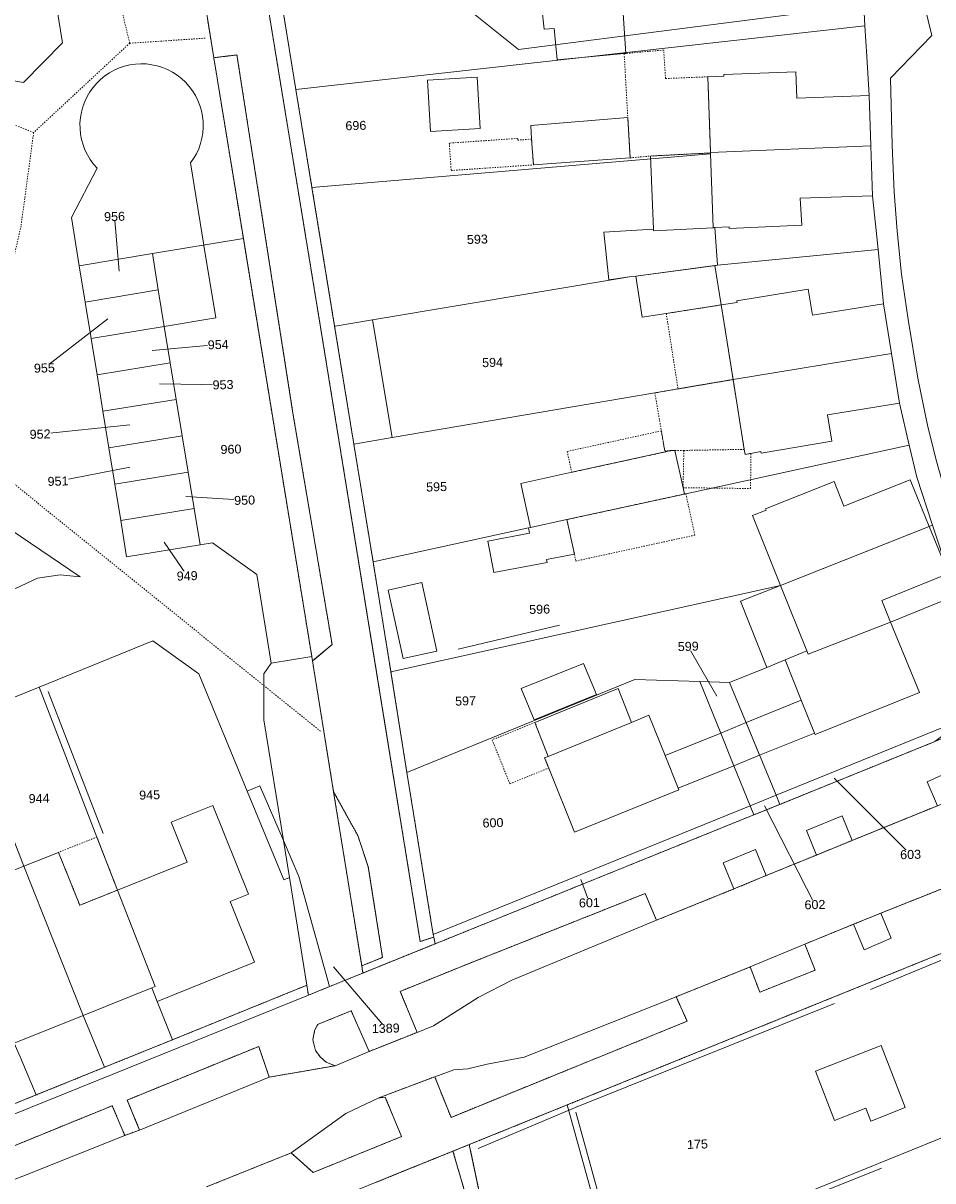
# Model space of a CAD drawing. Header units: millimetres. Extents: x -191 to 81095, y -508122 to 28741.
# Tile 225 of 251: x 5998 to 6069, y 9599 to 9689. Entities that reach past the tile are written whole.
import ezdxf

# ---------------------------------------------------------------- set-up
doc = ezdxf.new("R2010")
doc.units = ezdxf.units.MM
for name, pattern in [('VE22-087 DB - VST Hervest-Dorsten ALK VA2736$0$1', [0]), ('VE22-087 DB - VST Hervest-Dorsten ALK VA2736$0$2', [0.16, 0.06, -0.1]), ('VE22-087 DB - VST Hervest-Dorsten ALK VA2736$0$3', [0.26, 0.11, -0.15])]:
    doc.linetypes.add(name, pattern=pattern)
for name, color, linetype, lineweight in [('VE22-087 DB - VST Hervest-Dorsten ALK VA2736$0$AX_Bauteil', 7, 'VE22-087 DB - VST Hervest-Dorsten ALK VA2736$0$1', 18), ('VE22-087 DB - VST Hervest-Dorsten ALK VA2736$0$AX_Flurstueck', 9, 'VE22-087 DB - VST Hervest-Dorsten ALK VA2736$0$1', 18), ('VE22-087 DB - VST Hervest-Dorsten ALK VA2736$0$AX_Gebaeude', 7, 'VE22-087 DB - VST Hervest-Dorsten ALK VA2736$0$1', 18), ('VE22-087 DB - VST Hervest-Dorsten ALK VA2736$0$AX_SonstigesBauwerkOderSonstigeEinrichtung', 7, 'VE22-087 DB - VST Hervest-Dorsten ALK VA2736$0$1', 18), ('VE22-087 DB - VST Hervest-Dorsten ALK VA2736$0$AX_SportFreizeitUndErholungsflaeche', 7, 'VE22-087 DB - VST Hervest-Dorsten ALK VA2736$0$1', 18), ('VE22-087 DB - VST Hervest-Dorsten ALK VA2736$0$AX_Strassenverkehr', 7, 'VE22-087 DB - VST Hervest-Dorsten ALK VA2736$0$1', 18), ('VE22-087 DB - VST Hervest-Dorsten ALK VA2736$0$AX_Strassenverkehrsanlage', 7, 'VE22-087 DB - VST Hervest-Dorsten ALK VA2736$0$1', 18), ('VE22-087 DB - VST Hervest-Dorsten ALK VA2736$0$AX_Vegetationsmerkmal', 7, 'VE22-087 DB - VST Hervest-Dorsten ALK VA2736$0$1', 18), ('VE22-087 DB - VST Hervest-Dorsten ALK VA2736$0$AX_Weg', 7, 'VE22-087 DB - VST Hervest-Dorsten ALK VA2736$0$1', 18), ('VE22-087 DB - VST Hervest-Dorsten ALK VA2736$0$AX_WegPfadSteig', 7, 'VE22-087 DB - VST Hervest-Dorsten ALK VA2736$0$1', 18), ('VE22-087 DB - VST Hervest-Dorsten ALK VA2736$0$AX_Wohnbauflaeche', 7, 'VE22-087 DB - VST Hervest-Dorsten ALK VA2736$0$1', 18)]:
    doc.layers.add(name, color=color, linetype=linetype, lineweight=lineweight)
doc.layers.add('XREF ALK Kataster', color=251, linetype='Continuous')
doc.styles.add('VE22-087 DB - VST Hervest-Dorsten ALK VA2736$0$0', font='arial.ttf')

# ---------------------------------------------------------------- blocks, each defined once
blk = doc.blocks.new('VE22-087 DB - VST Hervest-Dorsten ALK VA2736')
at = {"layer": 'VE22-087 DB - VST Hervest-Dorsten ALK VA2736$0$AX_Bauteil', "color": 7, "linetype": 'VE22-087 DB - VST Hervest-Dorsten ALK VA2736$0$1', "lineweight": 13, "ltscale": 0.5}
for points in [[(6047.085, 9678.643, 0), (6047.317, 9672.93, 0), (6047.322, 9672.81, 0), (6051.979, 9673.059, 0), (6051.977, 9673.079, 0), (6051.773, 9678.806, 0), (6051.774, 9678.886, 0)], [(6058.849, 9636.208, 0), (6054.546, 9634.465, 0), (6055.602, 9631.918, 0), (6059.886, 9633.652, 0)], [(6055.602, 9631.918, 0), (6054.546, 9634.465, 0), (6052.565, 9633.651, 0), (6053.602, 9631.106, 0)], [(6052.565, 9633.651, 0), (6048.232, 9631.899, 0), (6049.246, 9629.348, 0), (6053.602, 9631.106, 0)]]:
    blk.add_polyline3d(points, close=True, dxfattribs=at)
at = {"layer": 'VE22-087 DB - VST Hervest-Dorsten ALK VA2736$0$AX_Flurstueck', "linetype": 'VE22-087 DB - VST Hervest-Dorsten ALK VA2736$0$1', "lineweight": 13, "ltscale": 0.5}
for points in [[(6012.539, 9689.383, 0), (6013.042, 9686.306, 0), (6015.346, 9672.213, 0), (6020.683, 9639.616, 0), (6020.738, 9639.273, 0), (6022.383, 9629.081, 0), (6024.574, 9615.501, 0), (6024.664, 9614.942, 0), (6030.301, 9617.219, 0), (6030.192, 9617.752, 0), (6030.152, 9617.952, 0), (6028.093, 9630.591, 0), (6026.856, 9638.422, 0), (6025.46, 9647.007, 0), (6023.962, 9656.184, 0), (6022.464, 9665.382, 0), (6020.697, 9676.204, 0), (6019.437, 9683.829, 0), (6017.598, 9695.204, 0)], [(5996.478, 9716.89, 0), (6001.246, 9687.478, 0), (5998.206, 9684.367, 0), (5985.034, 9686.637, 0)], [(5993.681, 9634.918, 0), (5999.422, 9637.241, 0), (6008.29, 9640.834, 0), (6011.886, 9638.275, 0), (6015.652, 9629.133, 0), (6018.501, 9622.214, 0), (6018.933, 9622.388, 0), (6018.465, 9625.265, 0), (6016.937, 9634.674, 0), (6016.935, 9638.267, 0), (6017.526, 9639.098, 0), (6016.398, 9646.009, 0), (6012.952, 9648.488, 0), (6011.97, 9648.32, 0), (6006.248, 9647.387, 0), (6005.785, 9650.226, 0), (6005.324, 9653.064, 0), (6004.862, 9655.903, 0), (6004.4, 9658.741, 0), (6003.938, 9661.579, 0), (6003.477, 9664.418, 0), (6003.014, 9667.257, 0), (6002.553, 9670.095, 0), (6008.252, 9671.039, 0), (6015.346, 9672.213, 0), (6013.042, 9686.306, 0), (6012.539, 9689.383, 0)], [(6063.67, 9691.395, 0), (6063.808, 9688.796, 0), (6063.954, 9686.408, 0), (6064.133, 9683.352, 0), (6064.271, 9679.448, 0), (6064.41, 9675.543, 0), (6064.835, 9671.364, 0), (6065.268, 9667.125, 0), (6065.887, 9663.244, 0), (6066.506, 9659.373, 0), (6067.273, 9656.109, 0), (6067.87, 9653.6, 0), (6069.09, 9649.86, 0), (6070.32, 9646.1, 0)], [(5995.063, 9586.22, 0), (6006.173, 9590.716, 0), (6022.849, 9597.474, 0), (6024.106, 9597.981, 0), (6025.702, 9598.624, 0), (6027.68, 9599.431, 0), (6031.691, 9601.053, 0), (6032.955, 9601.564, 0), (6040.605, 9604.658, 0), (6075.912, 9618.952, 0), (6081.461, 9621.2, 0), (6087.777, 9623.759, 0), (6092.578, 9625.704, 0), (6118.969, 9636.396, 0), (6134.131, 9642.541, 0), (6142.379, 9645.884, 0), (6147.575, 9647.99, 0), (6160.99, 9653.43, 0)], [(6149.696, 9665.586, 0), (6145.575, 9663.91, 0), (6138.811, 9661.168, 0), (6137.112, 9660.481, 0), (6130.559, 9657.826, 0), (6127.776, 9656.703, 0), (6116.991, 9652.333, 0), (6110.207, 9649.581, 0), (6108.508, 9648.893, 0), (6102.618, 9646.509, 0), (6087.893, 9640.531, 0), (6082.24, 9638.233, 0), (6081.236, 9637.827, 0), (6076.296, 9635.83, 0), (6069.257, 9632.985, 0), (6057.172, 9628.095, 0), (6055.161, 9627.282, 0), (6030.301, 9617.219, 0), (6024.664, 9614.942, 0), (6022.064, 9613.882, 0), (6020.421, 9613.212, 0), (5971.909, 9593.612, 0)], [(6005.666, 9669.672, 0), (6005.303, 9673.932, 0)], [(6004.789, 9665.949, 0), (5999.831, 9662.119, 0)], [(6008.233, 9663.493, 0), (6013.388, 9663.943, 0)], [(6008.808, 9660.883, 0), (6013.765, 9660.816, 0)], [(6006.508, 9657.688, 0), (5999.503, 9656.96, 0)], [(6006.502, 9654.394, 0), (6000.898, 9653.293, 0)], [(6010.861, 9652.109, 0), (6015.446, 9651.807, 0)], [(6009.163, 9648.539, 0), (6010.968, 9645.912, 0)], [(6052.274, 9636.527, 0), (6050.035, 9640.413, 0)], [(6061.419, 9630.142, 0), (6067.372, 9624.188, 0)], [(6055.982, 9627.977, 0), (6059.915, 9620.278, 0)], [(6041.659, 9622.244, 0), (6042.327, 9620.424, 0)], [(6022.375, 9615.42, 0), (6026.449, 9610.634, 0)], [(6044.181, 9591.693, 0), (6040.605, 9604.658, 0), (6032.955, 9601.564, 0), (6031.691, 9601.053, 0), (6027.68, 9599.431, 0), (6025.702, 9598.624, 0)]]:
    blk.add_polyline3d(points, dxfattribs=at)
for points in [[(5985.088, 9686.906, 0), (5985.034, 9686.637, 0), (5998.206, 9684.367, 0), (6001.246, 9687.478, 0), (5996.478, 9716.89, 0), (5992.384, 9720.288, 0), (5993.333, 9714.443, 0), (5994.309, 9708.427, 0), (5994.374, 9708.028, 0), (5995.883, 9698.767, 0), (5997.466, 9688.912, 0)], [(6063.122, 9700.76, 0), (6057.693, 9700.053, 0), (6050.831, 9699.185, 0), (6050.795, 9699.466, 0), (6027.754, 9696.517, 0), (6028.501, 9691.001, 0), (6031.347, 9691.352, 0), (6036.81, 9686.955, 0), (6062.735, 9690.267, 0), (6063.67, 9691.395, 0)], [(6063.67, 9691.395, 0), (6062.735, 9690.267, 0), (6036.81, 9686.955, 0), (6031.347, 9691.352, 0), (6028.501, 9691.001, 0), (6027.754, 9696.517, 0), (6019.082, 9695.405, 0), (6017.598, 9695.204, 0), (6019.437, 9683.829, 0), (6063.808, 9688.796, 0)], [(6064.271, 9679.448, 0), (6064.133, 9683.352, 0), (6063.954, 9686.408, 0), (6063.808, 9688.796, 0), (6019.437, 9683.829, 0), (6020.697, 9676.204, 0), (6051.773, 9678.806, 0), (6051.774, 9678.886, 0), (6051.775, 9678.926, 0)], [(6051.775, 9678.926, 0), (6051.774, 9678.886, 0), (6051.773, 9678.806, 0), (6020.697, 9676.204, 0), (6022.464, 9665.382, 0), (6022.504, 9665.391, 0), (6025.408, 9665.875, 0), (6045.466, 9669.214, 0), (6045.949, 9669.278, 0), (6052.208, 9670.113, 0), (6052.327, 9670.125, 0), (6064.835, 9671.364, 0), (6064.41, 9675.543, 0), (6064.271, 9679.448, 0)], [(6010.573, 9656.836, 0), (6011.036, 9653.998, 0), (6011.509, 9651.159, 0), (6011.97, 9648.32, 0), (6012.952, 9648.488, 0), (6016.398, 9646.009, 0), (6017.526, 9639.098, 0), (6020.683, 9639.616, 0), (6015.346, 9672.213, 0), (6008.252, 9671.039, 0), (6008.715, 9668.2, 0), (6009.177, 9665.361, 0), (6009.649, 9662.523, 0), (6010.112, 9659.674, 0)], [(6065.268, 9667.125, 0), (6064.835, 9671.364, 0), (6052.327, 9670.125, 0), (6052.208, 9670.113, 0), (6045.949, 9669.278, 0), (6045.466, 9669.214, 0), (6025.408, 9665.875, 0), (6022.504, 9665.391, 0), (6022.464, 9665.382, 0), (6023.962, 9656.184, 0), (6026.945, 9656.692, 0), (6047.432, 9660.181, 0), (6049.238, 9660.489, 0), (6053.53, 9661.219, 0), (6065.887, 9663.244, 0)], [(6008.715, 9668.2, 0), (6008.252, 9671.039, 0), (6002.553, 9670.095, 0), (6003.014, 9667.257, 0)], [(6008.715, 9668.2, 0), (6003.014, 9667.257, 0), (6003.477, 9664.418, 0), (6009.177, 9665.361, 0)], [(6009.177, 9665.361, 0), (6003.477, 9664.418, 0), (6003.938, 9661.579, 0), (6009.649, 9662.523, 0)], [(6066.506, 9659.373, 0), (6065.887, 9663.244, 0), (6053.53, 9661.219, 0), (6049.238, 9660.489, 0), (6047.432, 9660.181, 0), (6026.945, 9656.692, 0), (6023.962, 9656.184, 0), (6025.46, 9647.007, 0), (6037.578, 9649.645, 0), (6037.738, 9649.68, 0), (6040.572, 9650.297, 0), (6049.738, 9652.292, 0), (6049.848, 9652.316, 0), (6067.273, 9656.109, 0)], [(6009.649, 9662.523, 0), (6003.938, 9661.579, 0), (6004.4, 9658.741, 0), (6010.112, 9659.674, 0)], [(6010.112, 9659.674, 0), (6004.4, 9658.741, 0), (6004.862, 9655.903, 0), (6010.573, 9656.836, 0)], [(6010.573, 9656.836, 0), (6004.862, 9655.903, 0), (6005.324, 9653.064, 0), (6011.036, 9653.998, 0)], [(6069.09, 9649.86, 0), (6067.87, 9653.6, 0), (6067.273, 9656.109, 0), (6049.848, 9652.316, 0), (6049.738, 9652.292, 0), (6040.572, 9650.297, 0), (6037.738, 9649.68, 0), (6037.578, 9649.645, 0), (6025.46, 9647.007, 0), (6026.856, 9638.422, 0), (6057.238, 9645.166, 0)], [(6011.036, 9653.998, 0), (6005.324, 9653.064, 0), (6005.785, 9650.226, 0), (6011.509, 9651.159, 0)], [(6011.509, 9651.159, 0), (6005.785, 9650.226, 0), (6006.248, 9647.387, 0), (6011.97, 9648.32, 0)], [(6065.81, 9642.298, 0), (6071.028, 9644.42, 0), (6070.32, 9646.1, 0), (6069.09, 9649.86, 0), (6057.238, 9645.166, 0), (6026.856, 9638.422, 0), (6028.093, 9630.591, 0), (6045.859, 9637.824, 0), (6050.928, 9637.666, 0), (6053.258, 9637.595, 0), (6056.151, 9638.774, 0), (6057.581, 9639.357, 0), (6059.291, 9640.055, 0), (6059.387, 9639.804, 0)], [(6059.291, 9640.055, 0), (6057.581, 9639.357, 0), (6056.151, 9638.774, 0), (6053.258, 9637.595, 0), (6056.881, 9628.809, 0), (6071.732, 9634.843, 0), (6072.989, 9637.689, 0), (6072.57, 9640.777, 0), (6071.028, 9644.42, 0), (6065.81, 9642.298, 0), (6059.387, 9639.804, 0)], [(6009.824, 9609.743, 0), (6020.291, 9613.984, 0), (6018.933, 9622.388, 0), (6018.501, 9622.214, 0), (6015.652, 9629.133, 0), (6011.886, 9638.275, 0), (6008.29, 9640.834, 0), (5999.422, 9637.241, 0), (6003.934, 9625.546, 0), (6005.53, 9621.408, 0), (6008.46, 9613.894, 0), (6008.209, 9613.797, 0), (6008.634, 9612.72, 0)], [(6022.383, 9629.081, 0), (6020.738, 9639.273, 0), (6020.683, 9639.616, 0), (6017.526, 9639.098, 0), (6016.935, 9638.267, 0), (6016.937, 9634.674, 0), (6018.465, 9625.265, 0), (6018.933, 9622.388, 0), (6020.291, 9613.984, 0), (6020.421, 9613.212, 0), (6022.064, 9613.882, 0), (6024.664, 9614.942, 0), (6024.574, 9615.501, 0)], [(6054.87, 9627.986, 0), (6053.602, 9631.106, 0), (6052.565, 9633.651, 0), (6050.928, 9637.666, 0), (6045.859, 9637.824, 0), (6028.093, 9630.591, 0), (6030.152, 9617.952, 0)], [(6008.634, 9612.72, 0), (6008.209, 9613.797, 0), (6008.46, 9613.894, 0), (6005.53, 9621.408, 0), (6003.934, 9625.546, 0), (5999.422, 9637.241, 0), (5993.681, 9634.918, 0), (5993.8, 9634.616, 0), (5995.023, 9631.494, 0), (5998.244, 9623.278, 0), (6002.85, 9611.638, 0), (6004.516, 9607.593, 0), (6009.824, 9609.743, 0)], [(6053.258, 9637.595, 0), (6050.928, 9637.666, 0), (6052.565, 9633.651, 0), (6053.602, 9631.106, 0), (6054.87, 9627.986, 0), (6056.881, 9628.809, 0)], [(6004.516, 9607.593, 0), (6002.85, 9611.638, 0), (5998.244, 9623.278, 0), (5995.023, 9631.494, 0), (5993.8, 9634.616, 0), (5993.681, 9634.918, 0), (5987.839, 9632.555, 0), (5988.746, 9630.304, 0), (5989.727, 9627.867, 0), (5994.178, 9616.818, 0), (5997.249, 9609.382, 0), (5997.49, 9609.478, 0), (5997.936, 9608.421, 0), (5999.196, 9605.433, 0)], [(6057.172, 9628.095, 0), (6069.257, 9632.985, 0), (6071.732, 9634.843, 0), (6056.881, 9628.809, 0)], [(5994.178, 9616.818, 0), (5989.727, 9627.867, 0), (5988.746, 9630.304, 0), (5987.839, 9632.555, 0), (5976.324, 9627.896, 0), (5976.451, 9627.587, 0), (5978.639, 9622.251, 0), (5987.46, 9600.678, 0), (5999.196, 9605.433, 0), (5997.936, 9608.421, 0), (5997.49, 9609.478, 0), (5997.249, 9609.382, 0)], [(6056.881, 9628.809, 0), (6054.87, 9627.986, 0), (6055.161, 9627.282, 0), (6057.172, 9628.095, 0)], [(6055.161, 9627.282, 0), (6054.87, 9627.986, 0), (6030.152, 9617.952, 0), (6030.192, 9617.752, 0), (6030.301, 9617.219, 0)], [(6082.39, 9616.219, 0), (6079.71, 9618.923, 0), (6075.912, 9618.952, 0), (6040.605, 9604.658, 0), (6044.181, 9591.693, 0), (6072.879, 9603.339, 0), (6081.126, 9606.685, 0), (6085.502, 9608.462, 0)], [(5987.46, 9600.678, 0), (5975.14, 9595.678, 0), (5971.042, 9594.02, 0), (5968.944, 9593.17, 0), (5971.909, 9593.612, 0), (6020.421, 9613.212, 0), (6020.291, 9613.984, 0), (6009.824, 9609.743, 0), (6004.516, 9607.593, 0), (5999.196, 9605.433, 0)], [(6081.126, 9606.685, 0), (6072.879, 9603.339, 0), (6044.181, 9591.693, 0), (6047.761, 9578.709, 0), (6062.397, 9584.639, 0), (6065.404, 9585.857, 0), (6068.688, 9587.188, 0), (6073.06, 9588.958, 0), (6073.457, 9589.119, 0), (6090.495, 9596.023, 0), (6085.502, 9608.462, 0)]]:
    blk.add_polyline3d(points, close=True, dxfattribs=at)
at = {"layer": 'VE22-087 DB - VST Hervest-Dorsten ALK VA2736$0$AX_Gebaeude', "color": 7, "linetype": 'VE22-087 DB - VST Hervest-Dorsten ALK VA2736$0$1', "lineweight": 13, "ltscale": 0.5}
for points in [[(6041.758, 9694.34, 0), (6038.91, 9694.021, 0), (6038.246, 9693.554, 0), (6038.798, 9688.532, 0), (6039.586, 9688.586, 0), (6039.808, 9686.156, 0), (6045.039, 9686.634, 0), (6045.169, 9686.645, 0), (6044.794, 9692.132, 0), (6042.008, 9691.869, 0)], [(6033.575, 9684.796, 0), (6029.7, 9684.558, 0), (6029.946, 9680.551, 0), (6033.82, 9680.788, 0)], [(6052.823, 9684.877, 0), (6051.563, 9684.824, 0), (6051.775, 9678.926, 0), (6064.271, 9679.448, 0), (6064.133, 9683.352, 0), (6058.491, 9683.159, 0), (6058.418, 9685.211, 0), (6052.815, 9684.996, 0)], [(6045.32, 9681.656, 0), (6037.751, 9681.017, 0), (6037.823, 9679.961, 0), (6037.961, 9677.953, 0), (6045.499, 9678.501, 0)], [(6064.271, 9679.448, 0), (6051.775, 9678.926, 0), (6051.774, 9678.886, 0), (6047.085, 9678.643, 0), (6047.317, 9672.93, 0), (6047.322, 9672.81, 0), (6051.979, 9673.059, 0), (6051.977, 9673.079, 0), (6052.097, 9673.084, 0), (6053.218, 9673.132, 0), (6053.226, 9672.992, 0), (6058.899, 9673.246, 0), (6058.768, 9675.349, 0), (6064.41, 9675.543, 0)], [(6043.84, 9668.997, 0), (6045.466, 9669.214, 0), (6045.949, 9669.278, 0), (6052.121, 9670.097, 0), (6052.327, 9670.125, 0), (6052.097, 9673.084, 0), (6051.977, 9673.079, 0), (6051.979, 9673.059, 0), (6047.322, 9672.81, 0), (6047.317, 9672.93, 0), (6043.454, 9672.715, 0)], [(6052.121, 9670.097, 0), (6045.949, 9669.278, 0), (6046.448, 9666.076, 0), (6048.322, 9666.369, 0), (6052.607, 9667.036, 0)], [(6053.85, 9667.229, 0), (6052.607, 9667.036, 0), (6053.53, 9661.219, 0), (6065.887, 9663.244, 0), (6065.268, 9667.125, 0), (6059.727, 9666.239, 0), (6059.394, 9668.266, 0), (6053.832, 9667.36, 0)], [(6025.408, 9665.875, 0), (6022.504, 9665.391, 0), (6022.464, 9665.382, 0), (6023.962, 9656.184, 0), (6026.945, 9656.692, 0)], [(6066.506, 9659.373, 0), (6065.887, 9663.244, 0), (6053.53, 9661.219, 0), (6054.401, 9655.771, 0), (6054.463, 9655.382, 0), (6054.922, 9655.463, 0), (6055.686, 9655.596, 0), (6055.715, 9655.465, 0), (6061.227, 9656.401, 0), (6060.884, 9658.478, 0)], [(6049.001, 9655.679, 0), (6048.707, 9655.674, 0), (6040.95, 9653.985, 0), (6036.988, 9653.123, 0), (6037.738, 9649.68, 0), (6040.572, 9650.297, 0), (6049.738, 9652.292, 0), (6049.632, 9652.783, 0)], [(6067.337, 9653.387, 0), (6062.17, 9651.334, 0), (6061.406, 9653.266, 0), (6056.057, 9651.147, 0), (6056.106, 9651.026, 0), (6055.05, 9650.61, 0), (6057.238, 9645.166, 0), (6068.829, 9649.754, 0)], [(6040.572, 9650.297, 0), (6037.738, 9649.68, 0), (6037.578, 9649.645, 0), (6037.654, 9649.242, 0), (6034.411, 9648.628, 0), (6034.878, 9646.166, 0), (6039.025, 9646.951, 0), (6038.982, 9647.182, 0), (6041.162, 9647.595, 0)], [(6070.32, 9646.1, 0), (6068.829, 9649.754, 0), (6057.238, 9645.166, 0), (6059.291, 9640.055, 0), (6059.387, 9639.804, 0), (6065.81, 9642.298, 0), (6065.122, 9643.979, 0)], [(6029.27, 9645.383, 0), (6026.632, 9644.806, 0), (6027.8, 9639.466, 0), (6030.437, 9640.042, 0)], [(6057.238, 9645.166, 0), (6054.111, 9643.929, 0), (6056.151, 9638.774, 0), (6057.581, 9639.357, 0), (6059.291, 9640.055, 0)], [(6059.387, 9639.804, 0), (6059.291, 9640.055, 0), (6057.581, 9639.357, 0), (6058.849, 9636.208, 0), (6054.546, 9634.465, 0), (6052.565, 9633.651, 0), (6053.602, 9631.106, 0), (6055.602, 9631.918, 0), (6059.886, 9633.652, 0), (6059.934, 9633.531, 0), (6068.058, 9636.815, 0), (6065.81, 9642.298, 0)], [(6042.872, 9636.65, 0), (6041.879, 9639.088, 0), (6037.018, 9637.128, 0), (6038.014, 9634.682, 0)], [(6045.602, 9634.483, 0), (6044.579, 9637.12, 0), (6038.081, 9634.481, 0), (6039.107, 9631.835, 0)], [(6048.232, 9631.899, 0), (6046.963, 9635.038, 0), (6045.602, 9634.483, 0), (6039.107, 9631.835, 0), (6038.839, 9631.725, 0), (6039.16, 9630.927, 0), (6041.171, 9625.922, 0), (6049.295, 9629.227, 0), (6049.246, 9629.348, 0), (6053.602, 9631.106, 0), (6052.565, 9633.651, 0)], [(6005.53, 9621.408, 0), (6002.594, 9620.227, 0), (6000.939, 9624.352, 0), (5998.244, 9623.278, 0), (6002.85, 9611.638, 0), (6008.209, 9613.797, 0), (6008.46, 9613.894, 0)], [(5997.215, 9618.038, 0), (5994.178, 9616.818, 0), (5997.249, 9609.382, 0), (5997.49, 9609.478, 0), (6002.85, 9611.638, 0), (5998.244, 9623.278, 0), (5995.551, 9622.203, 0)], [(6065.076, 9609.293, 0), (6059.95, 9607.299, 0), (6061.439, 9603.449, 0), (6063.872, 9604.397, 0), (6064.259, 9603.402, 0), (6066.954, 9604.446, 0)]]:
    blk.add_polyline3d(points, close=True, dxfattribs=at)
at = {"layer": 'VE22-087 DB - VST Hervest-Dorsten ALK VA2736$0$AX_SonstigesBauwerkOderSonstigeEinrichtung', "color": 7, "linetype": 'VE22-087 DB - VST Hervest-Dorsten ALK VA2736$0$3', "lineweight": 13, "ltscale": 0.5}
for points in [[(6048.119, 9686.909, 0), (6045.169, 9686.645, 0), (6045.039, 9686.634, 0), (6045.32, 9681.656, 0), (6045.499, 9678.501, 0), (6047.085, 9678.643, 0), (6051.774, 9678.886, 0), (6051.775, 9678.926, 0), (6051.563, 9684.824, 0), (6048.266, 9684.685, 0)], [(6036.734, 9680.017, 0), (6031.404, 9679.653, 0), (6031.55, 9677.516, 0), (6037.961, 9677.953, 0), (6037.823, 9679.961, 0), (6036.744, 9679.887, 0)], [(6052.607, 9667.036, 0), (6048.322, 9666.369, 0), (6049.238, 9660.489, 0), (6053.53, 9661.219, 0)], [(6053.53, 9661.219, 0), (6049.238, 9660.489, 0), (6047.432, 9660.181, 0), (6047.938, 9657.213, 0), (6048.202, 9655.665, 0), (6048.707, 9655.674, 0), (6049.001, 9655.679, 0), (6049.691, 9655.691, 0), (6054.401, 9655.771, 0)], [(6047.938, 9657.213, 0), (6040.596, 9655.614, 0), (6040.95, 9653.985, 0), (6048.707, 9655.674, 0), (6048.202, 9655.665, 0)], [(6049.632, 9652.783, 0), (6054.894, 9652.72, 0), (6054.922, 9655.463, 0), (6054.463, 9655.382, 0), (6054.401, 9655.771, 0), (6049.691, 9655.691, 0)], [(6049.848, 9652.316, 0), (6049.738, 9652.292, 0), (6040.572, 9650.297, 0), (6041.162, 9647.595, 0), (6041.276, 9647.066, 0), (6050.552, 9649.085, 0)], [(6038.081, 9634.481, 0), (6034.74, 9633.125, 0), (6036.132, 9629.697, 0), (6039.16, 9630.927, 0), (6038.839, 9631.725, 0), (6039.107, 9631.835, 0)], [(6003.934, 9625.546, 0), (6000.939, 9624.352, 0), (6002.594, 9620.227, 0), (6005.53, 9621.408, 0)]]:
    blk.add_polyline3d(points, close=True, dxfattribs=at)
at = {"layer": 'VE22-087 DB - VST Hervest-Dorsten ALK VA2736$0$AX_Strassenverkehr', "color": 253, "linetype": 'VE22-087 DB - VST Hervest-Dorsten ALK VA2736$0$1', "lineweight": 13, "ltscale": 0.5, "true_color": 0x999999}
for points in [[(6059.118, 9617.197, 0), (6054.867, 9615.414, 0), (6055.613, 9613.453, 0), (6059.923, 9615.162, 0)], [(6049.093, 9613.098, 0), (6037.245, 9608.38, 0), (6034.369, 9607.835, 0), (6032.855, 9607.484, 0), (6031.747, 9607.401, 0), (6030.264, 9606.857, 0), (6031.54, 9603.691, 0), (6049.946, 9611.185, 0)], [(6016.546, 9609.222, 0), (6006.295, 9605.042, 0), (6007.261, 9602.703, 0), (6017.369, 9606.822, 0)], [(6026.411, 9605.252, 0), (6025.922, 9605.214, 0), (6023.348, 9603.98, 0), (6019.07, 9600.918, 0), (6020.79, 9599.391, 0), (6027.683, 9602.19, 0)], [(6005.131, 9604.599, 0), (5991.028, 9598.854, 0), (5991.497, 9597, 0), (5994.155, 9597.525, 0), (6006.11, 9602.281, 0)]]:
    blk.add_polyline3d(points, close=True, dxfattribs=at)
at = {"layer": 'VE22-087 DB - VST Hervest-Dorsten ALK VA2736$0$AX_Strassenverkehrsanlage', "color": 7, "linetype": 'VE22-087 DB - VST Hervest-Dorsten ALK VA2736$0$1', "lineweight": 13, "ltscale": 0.5, "true_color": 0xf7f7f0}
for points in [[(6049.093, 9613.098, 0), (6054.867, 9615.414, 0)], [(6017.369, 9606.822, 0), (6022.496, 9607.713, 0)], [(6025.922, 9605.214, 0), (6030.264, 9606.857, 0)], [(6006.11, 9602.281, 0), (6007.261, 9602.703, 0)], [(6012.471, 9598.267, 0), (6019.07, 9600.918, 0)]]:
    blk.add_polyline3d(points, dxfattribs=at)
at = {"layer": 'VE22-087 DB - VST Hervest-Dorsten ALK VA2736$0$AX_Vegetationsmerkmal', "color": 7, "linetype": 'VE22-087 DB - VST Hervest-Dorsten ALK VA2736$0$1', "lineweight": 13, "ltscale": 0.5}
for points in [[(6032.089, 9640.204, 0), (6040.001, 9642.076, 0)], [(6064.255, 9613.67, 0), (6075.929, 9618.502, 0), (6076.737, 9616.464, 0)]]:
    blk.add_polyline3d(points, dxfattribs=at)
for points in [[(6071.177, 9630.982, 0), (6068.664, 9629.85, 0), (6069.473, 9627.989, 0), (6071.986, 9629.072, 0)], [(6022.383, 9629.081, 0), (6024.574, 9615.501, 0), (6026.199, 9616.161, 0), (6025.085, 9623.227, 0), (6024.277, 9625.654, 0)], [(6062.036, 9627.198, 0), (6059.25, 9626.058, 0), (6060.032, 9624.145, 0), (6062.818, 9625.285, 0)], [(6055.272, 9624.575, 0), (6052.751, 9623.525, 0), (6053.595, 9621.497, 0), (6056.117, 9622.548, 0)], [(6065.042, 9619.612, 0), (6062.926, 9618.745, 0), (6063.745, 9616.76, 0), (6065.859, 9617.67, 0)]]:
    blk.add_polyline3d(points, close=True, dxfattribs=at)
at = {"layer": 'VE22-087 DB - VST Hervest-Dorsten ALK VA2736$0$AX_Weg', "color": 7, "linetype": 'VE22-087 DB - VST Hervest-Dorsten ALK VA2736$0$2', "lineweight": 13, "ltscale": 0.5}
blk.add_polyline3d([(6022.383, 9629.081, 0), (6024.574, 9615.501, 0), (6026.199, 9616.161, 0), (6025.085, 9623.227, 0), (6024.277, 9625.654, 0)], close=True, dxfattribs=at)
at = {"layer": 'VE22-087 DB - VST Hervest-Dorsten ALK VA2736$0$AX_WegPfadSteig', "color": 7, "linetype": 'VE22-087 DB - VST Hervest-Dorsten ALK VA2736$0$2', "lineweight": 13, "ltscale": 0.5}
for points in [[(5986.056, 9776.816, 0), (5988.112, 9762.803, 0), (5991.922, 9758.056, 0), (5993.185, 9756.484, 0), (5995.163, 9751.019, 0), (5996.82, 9744.739, 0), (5997.961, 9737.027, 0), (5999.678, 9724.725, 0), (6000.018, 9714.396, 0), (6000.999, 9710.506, 0), (6006.484, 9687.441, 0), (6012.443, 9687.837, 0)], [(6006.484, 9687.441, 0), (5999, 9680.476, 0), (5992.148, 9683.171, 0), (5986.018, 9684.683, 0), (5969.499, 9687.99, 0)]]:
    blk.add_polyline3d(points, dxfattribs=at)
at = {"layer": 'VE22-087 DB - VST Hervest-Dorsten ALK VA2736$0$AX_Wohnbauflaeche', "color": 253, "linetype": 'VE22-087 DB - VST Hervest-Dorsten ALK VA2736$0$1', "lineweight": 13, "ltscale": 0.5, "true_color": 0x999999}
blk.add_polyline3d([(6017.598, 9695.204, 0), (6019.437, 9683.829, 0), (6063.808, 9688.796, 0), (6063.67, 9691.395, 0)], dxfattribs=at)
at = {"layer": 'VE22-087 DB - VST Hervest-Dorsten ALK VA2736$0$AX_Flurstueck', "char_height": 0.7, "attachment_point": 2, "style": 'VE22-087 DB - VST Hervest-Dorsten ALK VA2736$0$0', "bg_fill": 3, "box_fill_scale": 1, "bg_fill_color": 256, "bg_fill_transparency": 0}
for s, insert, rotation in [('696', (6024.11, 9681.372), 1.5894), ('956', (6005.293, 9674.282), 1.5894), ('593', (6033.584, 9672.506), 1.5894), ('954', (6013.378, 9664.293), 1.5894), ('955', (5999.821, 9662.469), 1.5894), ('594', (6034.767, 9662.903), 1.5894), ('953', (6013.755, 9661.166), 1.5894), ('952', (5999.493, 9657.309), 1.5894), ('960', (6014.372, 9656.135), 1.5894), ('951', (6000.888, 9653.643), 1.58939), ('595', (6030.402, 9653.206), 1.58939), ('950', (6015.436, 9652.157), 1.58939), ('949', (6010.958, 9646.262), 1.58939), ('596', (6038.437, 9643.658), 1.58939), ('599', (6050.025, 9640.763), 1.58939), ('597', (6032.66, 9636.511), 1.58939), ('944', (5999.416, 9628.906), 1.58939), ('945', (6008.029, 9629.18), 1.58939), ('600', (6034.801, 9627.009), 1.58939), ('603', (6067.363, 9624.537), 1.58939), ('601', (6042.317, 9620.774), 1.58939), ('602', (6059.905, 9620.627), 1.58939), ('1389', (6026.439, 9610.984), 1.58939), ('175', (6050.743, 9601.949), 1.58938)]:
    blk.add_mtext(s, dxfattribs=dict(at, insert=insert, rotation=rotation))
at = {"layer": 'VE22-087 DB - VST Hervest-Dorsten ALK VA2736$0$AX_Gebaeude', "color": 7, "linetype": 'VE22-087 DB - VST Hervest-Dorsten ALK VA2736$0$1', "lineweight": 13, "ltscale": 0.5}
blk.add_polyline3d([(6015.736, 9621.091, 0), (6012.968, 9628.003, 0), (6009.721, 9626.695, 0), (6010.959, 9623.587, 0), (6005.53, 9621.408, 0), (6008.46, 9613.894, 0), (6008.209, 9613.797, 0), (6008.634, 9612.72, 0), (6016.225, 9615.781, 0), (6014.319, 9620.519, 0)], close=True, dxfattribs=at)
at = {"layer": 'VE22-087 DB - VST Hervest-Dorsten ALK VA2736$0$AX_SportFreizeitUndErholungsflaeche', "color": 253, "linetype": 'VE22-087 DB - VST Hervest-Dorsten ALK VA2736$0$1', "lineweight": 13, "ltscale": 0.5, "true_color": 0x999999}
blk.add_polyline3d([(5993.681, 9634.918, 0), (5999.422, 9637.241, 0), (6008.29, 9640.834, 0), (6011.886, 9638.275, 0), (6015.652, 9629.133, 0), (6016.622, 9629.542, 0), (6018.465, 9625.265, 0), (6019.665, 9622.482, 0), (6022.064, 9613.882, 0), (6024.664, 9614.942, 0), (6024.574, 9615.501, 0), (6022.383, 9629.081, 0), (6020.738, 9639.273, 0), (6020.683, 9639.616, 0), (6015.346, 9672.213, 0), (6013.042, 9686.306, 0), (6012.539, 9689.383, 0), (6010.978, 9698.93, 0), (6007.61, 9719.539, 0), (6006.928, 9723.71, 0), (6006.453, 9726.619, 0), (5999.671, 9768.109, 0), (5997.52, 9781.272, 0)], dxfattribs=at)
for points in [[(6003.947, 9677.697, 0), (6003.664, 9678.02, 0), (6003.41, 9678.367, 0), (6003.188, 9678.735, 0), (6003, 9679.122, 0), (6002.847, 9679.523, 0), (6002.731, 9679.937, 0), (6002.652, 9680.36, 0), (6002.612, 9680.788, 0), (6002.609, 9681.217, 0), (6002.645, 9681.646, 0), (6002.72, 9682.069, 0), (6002.831, 9682.484, 0), (6002.98, 9682.888, 0), (6003.163, 9683.276, 0), (6003.381, 9683.647, 0), (6003.631, 9683.996, 0), (6003.911, 9684.322, 0), (6004.219, 9684.622, 0), (6004.553, 9684.893, 0), (6004.91, 9685.133, 0), (6005.286, 9685.34, 0), (6005.68, 9685.513, 0), (6006.087, 9685.65, 0), (6006.505, 9685.749, 0), (6006.931, 9685.812, 0), (6007.36, 9685.836, 0), (6007.789, 9685.821, 0), (6008.216, 9685.768, 0), (6008.636, 9685.678, 0), (6009.046, 9685.55, 0), (6009.444, 9685.386, 0), (6009.825, 9685.187, 0), (6010.187, 9684.955, 0), (6010.526, 9684.691, 0), (6010.841, 9684.399, 0), (6011.128, 9684.079, 0), (6011.386, 9683.735, 0), (6011.612, 9683.369, 0), (6011.804, 9682.985, 0), (6011.961, 9682.585, 0), (6012.082, 9682.172, 0), (6012.165, 9681.751, 0), (6012.211, 9681.323, 0), (6012.218, 9680.893, 0), (6012.187, 9680.465, 0), (6012.117, 9680.041, 0), (6012.01, 9679.624, 0), (6011.866, 9679.219, 0), (6011.687, 9678.829, 0), (6011.473, 9678.456, 0), (6011.227, 9678.103, 0), (6012.267, 9671.704, 0), (6012.272, 9671.674, 0), (6013.19, 9666.025, 0), (6009.177, 9665.361, 0), (6003.477, 9664.418, 0), (6003.014, 9667.257, 0), (6002.553, 9670.095, 0), (6001.945, 9673.84, 0)], [(6003.947, 9677.697, 0), (6001.945, 9673.84, 0), (6002.553, 9670.095, 0), (6003.014, 9667.257, 0), (6003.477, 9664.418, 0), (6009.177, 9665.361, 0), (6013.19, 9666.025, 0), (6012.272, 9671.674, 0), (6012.267, 9671.704, 0), (6011.227, 9678.103, 0), (6011.473, 9678.456, 0), (6011.687, 9678.829, 0), (6011.866, 9679.219, 0), (6012.01, 9679.624, 0), (6012.117, 9680.041, 0), (6012.187, 9680.465, 0), (6012.218, 9680.893, 0), (6012.211, 9681.323, 0), (6012.165, 9681.751, 0), (6012.082, 9682.172, 0), (6011.961, 9682.585, 0), (6011.804, 9682.985, 0), (6011.612, 9683.369, 0), (6011.386, 9683.735, 0), (6011.128, 9684.079, 0), (6010.841, 9684.399, 0), (6010.526, 9684.691, 0), (6010.187, 9684.955, 0), (6009.825, 9685.187, 0), (6009.444, 9685.386, 0), (6009.046, 9685.55, 0), (6008.636, 9685.678, 0), (6008.216, 9685.768, 0), (6007.789, 9685.821, 0), (6007.36, 9685.836, 0), (6006.931, 9685.812, 0), (6006.505, 9685.749, 0), (6006.087, 9685.65, 0), (6005.68, 9685.513, 0), (6005.286, 9685.34, 0), (6004.91, 9685.133, 0), (6004.553, 9684.893, 0), (6004.219, 9684.622, 0), (6003.911, 9684.322, 0), (6003.631, 9683.996, 0), (6003.381, 9683.647, 0), (6003.163, 9683.276, 0), (6002.98, 9682.888, 0), (6002.831, 9682.484, 0), (6002.72, 9682.069, 0), (6002.645, 9681.646, 0), (6002.609, 9681.217, 0), (6002.612, 9680.788, 0), (6002.652, 9680.36, 0), (6002.731, 9679.937, 0), (6002.847, 9679.523, 0), (6003, 9679.122, 0), (6003.188, 9678.735, 0), (6003.41, 9678.367, 0), (6003.664, 9678.02, 0)], [(5990.245, 9654.192, 0), (5988.398, 9651.913, 0), (5985.286, 9649.332, 0), (5983.409, 9648.112, 0), (5980.997, 9647.091, 0), (5979.134, 9645.394, 0), (5978.376, 9643.993, 0), (5977.423, 9642.004, 0), (5977.64, 9639.887, 0), (5978.555, 9637.525, 0), (5979.781, 9635.436, 0), (5981.136, 9634.413, 0), (5982.951, 9634.038, 0), (5985.129, 9633.939, 0), (5987.199, 9633.944, 0), (5989.298, 9634.745, 0), (5991.072, 9635.855, 0), (5992.278, 9638.277, 0), (5993.954, 9640.977, 0), (5995.337, 9642.766, 0), (5997.14, 9644.726, 0), (5999.288, 9645.741, 0), (6001.058, 9645.989, 0), (6002.628, 9645.834, 0)], [(5990.245, 9654.192, 0), (6002.628, 9645.834, 0), (6001.058, 9645.989, 0), (5999.288, 9645.741, 0), (5997.14, 9644.726, 0), (5995.337, 9642.766, 0), (5993.954, 9640.977, 0), (5992.278, 9638.277, 0), (5991.072, 9635.855, 0), (5989.298, 9634.745, 0), (5987.199, 9633.944, 0), (5985.129, 9633.939, 0), (5982.951, 9634.038, 0), (5981.136, 9634.413, 0), (5979.781, 9635.436, 0), (5978.555, 9637.525, 0), (5977.64, 9639.887, 0), (5977.423, 9642.004, 0), (5978.376, 9643.993, 0), (5979.134, 9645.394, 0), (5980.997, 9647.091, 0), (5983.409, 9648.112, 0), (5985.286, 9649.332, 0), (5988.398, 9651.913, 0)]]:
    blk.add_polyline3d(points, close=True, dxfattribs=at)
at = {"layer": 'VE22-087 DB - VST Hervest-Dorsten ALK VA2736$0$AX_Strassenverkehr', "color": 253, "linetype": 'VE22-087 DB - VST Hervest-Dorsten ALK VA2736$0$1', "lineweight": 13, "ltscale": 0.5, "true_color": 0x999999}
for points in [[(6063.67, 9691.395, 0), (6063.808, 9688.796, 0), (6063.954, 9686.408, 0), (6064.133, 9683.352, 0), (6064.271, 9679.448, 0), (6064.41, 9675.543, 0), (6064.835, 9671.364, 0), (6065.268, 9667.125, 0), (6065.887, 9663.244, 0), (6066.506, 9659.373, 0), (6067.273, 9656.109, 0), (6067.87, 9653.6, 0), (6069.09, 9649.86, 0), (6070.32, 9646.1, 0)], [(6069.473, 9627.989, 0), (6065.295, 9626.291, 0), (6062.818, 9625.285, 0), (6060.032, 9624.145, 0), (6058.3, 9623.439, 0), (6056.117, 9622.548, 0), (6053.595, 9621.497, 0), (6047.553, 9619.057, 0), (6036.268, 9614.374, 0), (6033.666, 9613.022, 0), (6030.185, 9610.832, 0), (6028.896, 9610.313, 0), (6025.154, 9608.833, 0), (6022.496, 9607.713, 0), (6017.369, 9606.822, 0), (6007.261, 9602.703, 0), (6006.11, 9602.281, 0), (5994.155, 9597.525, 0)], [(6012.471, 9598.267, 0), (6019.07, 9600.918, 0), (6023.348, 9603.98, 0), (6025.922, 9605.214, 0), (6030.264, 9606.857, 0), (6031.747, 9607.401, 0), (6032.855, 9607.484, 0), (6034.369, 9607.835, 0), (6037.245, 9608.38, 0), (6049.093, 9613.098, 0), (6054.867, 9615.414, 0), (6059.118, 9617.197, 0), (6062.926, 9618.745, 0), (6065.042, 9619.612, 0), (6071.909, 9622.346, 0)]]:
    blk.add_polyline3d(points, dxfattribs=at)
for points in [[(6046.674, 9621.142, 0), (6032.694, 9615.594, 0), (6027.583, 9613.512, 0), (6028.896, 9610.313, 0), (6030.185, 9610.832, 0), (6033.666, 9613.022, 0), (6036.268, 9614.374, 0), (6047.553, 9619.057, 0)], [(6023.761, 9611.998, 0), (6021.136, 9610.927, 0), (6020.907, 9610.437, 0), (6020.765, 9609.741, 0), (6020.965, 9608.91, 0), (6021.35, 9608.374, 0), (6021.813, 9607.984, 0), (6022.496, 9607.713, 0), (6025.154, 9608.833, 0)]]:
    blk.add_polyline3d(points, close=True, dxfattribs=at)
at = {"layer": 'VE22-087 DB - VST Hervest-Dorsten ALK VA2736$0$AX_Strassenverkehrsanlage', "color": 7, "linetype": 'VE22-087 DB - VST Hervest-Dorsten ALK VA2736$0$1', "lineweight": 13, "ltscale": 0.5, "true_color": 0xf7f7f0}
for points in [[(6076.296, 9635.83, 0), (6075.379, 9638.285, 0), (6071.009, 9649.606, 0), (6070.044, 9652.534, 0), (6069.397, 9654.846, 0), (6068.719, 9657.534, 0), (6067.945, 9661.33, 0), (6067.171, 9665.903, 0), (6066.663, 9669.437, 0), (6066.333, 9672.782, 0), (6066.098, 9675.817, 0), (6065.931, 9679.5, 0), (6065.808, 9684.706, 0), (6069.037, 9688.052, 0), (6067.625, 9693.825, 0), (6063.885, 9709.704, 0), (6063.127, 9712.94, 0), (6061.242, 9724.89, 0), (6059.35, 9737.121, 0), (6056.778, 9753.636, 0), (6053.717, 9773.006, 0), (6051.884, 9785.422, 0), (6049.001, 9804.213, 0)], [(6047.553, 9619.057, 0), (6053.595, 9621.497, 0), (6056.117, 9622.548, 0), (6060.032, 9624.145, 0), (6062.818, 9625.285, 0), (6069.473, 9627.989, 0), (6071.986, 9629.072, 0), (6074.01, 9630.034, 0), (6074.968, 9630.717, 0), (6075.653, 9631.684, 0), (6076.114, 9632.661, 0), (6076.419, 9633.743, 0), (6076.445, 9634.79, 0), (6076.296, 9635.83, 0)], [(6059.118, 9617.197, 0), (6062.926, 9618.745, 0), (6065.042, 9619.612, 0), (6071.909, 9622.346, 0), (6074.348, 9623.331, 0), (6075.688, 9623.837, 0), (6076.773, 9624.064, 0), (6077.755, 9624.069, 0), (6078.591, 9623.83, 0), (6079.59, 9623.247, 0), (6080.458, 9622.66, 0), (6081.022, 9622.021, 0), (6081.461, 9621.2, 0)], [(6025.154, 9608.833, 0), (6028.896, 9610.313, 0)]]:
    blk.add_polyline3d(points, dxfattribs=at)
at = {"layer": 'VE22-087 DB - VST Hervest-Dorsten ALK VA2736$0$AX_Vegetationsmerkmal', "color": 7, "linetype": 'VE22-087 DB - VST Hervest-Dorsten ALK VA2736$0$1', "lineweight": 13, "ltscale": 0.5}
for points in [[(6013.009, 9716.233, 0), (6021.391, 9665.151, 0), (6026.828, 9631.647, 0), (6029.134, 9617.397, 0), (6030.192, 9617.752, 0), (6030.152, 9617.952, 0), (6028.093, 9630.591, 0), (6026.856, 9638.422, 0), (6025.46, 9647.007, 0), (6023.962, 9656.184, 0), (6022.464, 9665.382, 0), (6020.697, 9676.204, 0), (6019.437, 9683.829, 0), (6017.598, 9695.204, 0)], [(6004.408, 9625.829, 0), (6000.139, 9636.896, 0)], [(6033.644, 9601.25, 0), (6041.176, 9604.442, 0), (6061.431, 9612.572, 0)], [(6041.272, 9604.091, 0), (6044.733, 9591.564, 0), (6065.115, 9599.718, 0)], [(6035.609, 9588.979, 0), (6032.955, 9601.564, 0), (6031.691, 9601.053, 0), (6032.608, 9597.876, 0)], [(6120.829, 9444.88, 0), (6096.848, 9480.839, 0), (6088.904, 9492.361, 0), (6071.271, 9516.135, 0), (6063.561, 9527.259, 0), (6056.59, 9538.822, 0), (6050.469, 9550.826, 0), (6045.237, 9562.91, 0), (6040.271, 9575.418, 0), (6035.609, 9588.979, 0), (6033.045, 9601.135, 0)]]:
    blk.add_polyline3d(points, dxfattribs=at)
blk.add_polyline3d([(6014.844, 9686.532, 0), (6013.042, 9686.306, 0), (6015.346, 9672.213, 0), (6020.683, 9639.616, 0), (6020.738, 9639.273, 0), (6022.266, 9640.547, 0), (6019.216, 9658.587, 0)], close=True, dxfattribs=at)
at = {"layer": 'VE22-087 DB - VST Hervest-Dorsten ALK VA2736$0$AX_Weg', "color": 7, "linetype": 'VE22-087 DB - VST Hervest-Dorsten ALK VA2736$0$2', "lineweight": 13, "ltscale": 0.5}
for points in [[(6012.539, 9689.383, 0), (6013.042, 9686.306, 0), (6014.844, 9686.532, 0), (6019.216, 9658.587, 0), (6022.266, 9640.547, 0), (6020.738, 9639.273, 0), (6022.383, 9629.081, 0), (6024.277, 9625.654, 0), (6025.085, 9623.227, 0), (6026.199, 9616.161, 0), (6024.574, 9615.501, 0), (6024.664, 9614.942, 0), (6030.301, 9617.219, 0), (6030.192, 9617.752, 0), (6029.134, 9617.397, 0), (6026.828, 9631.647, 0), (6021.391, 9665.151, 0), (6013.009, 9716.233, 0)], [(6013.009, 9716.233, 0), (6021.391, 9665.151, 0), (6026.828, 9631.647, 0), (6029.134, 9617.397, 0), (6030.192, 9617.752, 0), (6030.152, 9617.952, 0), (6028.093, 9630.591, 0), (6026.856, 9638.422, 0), (6025.46, 9647.007, 0), (6023.962, 9656.184, 0), (6022.464, 9665.382, 0), (6020.697, 9676.204, 0), (6019.437, 9683.829, 0), (6017.598, 9695.204, 0)], [(6069.257, 9632.985, 0), (6057.172, 9628.095, 0), (6055.161, 9627.282, 0), (6030.301, 9617.219, 0), (6024.664, 9614.942, 0), (6022.064, 9613.882, 0), (6020.421, 9613.212, 0), (6020.291, 9613.984, 0), (6009.824, 9609.743, 0), (6004.516, 9607.593, 0), (5999.196, 9605.433, 0), (5987.46, 9600.678, 0)], [(5991.028, 9598.854, 0), (6005.131, 9604.599, 0), (6006.11, 9602.281, 0), (6007.261, 9602.703, 0), (6006.295, 9605.042, 0), (6016.546, 9609.222, 0), (6017.369, 9606.822, 0), (6022.496, 9607.713, 0), (6021.813, 9607.984, 0), (6021.35, 9608.374, 0), (6020.965, 9608.91, 0), (6020.765, 9609.741, 0), (6020.907, 9610.437, 0), (6021.136, 9610.927, 0), (6023.761, 9611.998, 0), (6025.154, 9608.833, 0), (6028.896, 9610.313, 0), (6027.583, 9613.512, 0), (6032.694, 9615.594, 0), (6046.674, 9621.142, 0), (6047.553, 9619.057, 0), (6053.595, 9621.497, 0), (6056.117, 9622.548, 0), (6058.3, 9623.439, 0), (6060.032, 9624.145, 0), (6062.818, 9625.285, 0), (6065.295, 9626.291, 0), (6069.473, 9627.989, 0)], [(6071.909, 9622.346, 0), (6065.042, 9619.612, 0), (6062.926, 9618.745, 0), (6059.118, 9617.197, 0), (6059.923, 9615.162, 0), (6055.613, 9613.453, 0), (6054.867, 9615.414, 0), (6049.093, 9613.098, 0), (6049.946, 9611.185, 0), (6031.54, 9603.691, 0), (6030.264, 9606.857, 0), (6025.922, 9605.214, 0), (6026.411, 9605.252, 0), (6027.683, 9602.19, 0), (6020.79, 9599.391, 0), (6019.07, 9600.918, 0), (6012.471, 9598.267, 0)], [(6025.702, 9598.624, 0), (6027.68, 9599.431, 0), (6031.691, 9601.053, 0), (6032.955, 9601.564, 0), (6040.605, 9604.658, 0), (6075.912, 9618.952, 0)], [(6032.608, 9597.876, 0), (6031.691, 9601.053, 0), (6027.68, 9599.431, 0), (6025.702, 9598.624, 0)], [(6035.609, 9588.979, 0), (6032.955, 9601.564, 0), (6031.691, 9601.053, 0), (6032.608, 9597.876, 0)]]:
    blk.add_polyline3d(points, dxfattribs=at)
blk.add_polyline3d([(6014.844, 9686.532, 0), (6013.042, 9686.306, 0), (6015.346, 9672.213, 0), (6020.683, 9639.616, 0), (6020.738, 9639.273, 0), (6022.266, 9640.547, 0), (6019.216, 9658.587, 0)], close=True, dxfattribs=at)
at = {"layer": 'VE22-087 DB - VST Hervest-Dorsten ALK VA2736$0$AX_WegPfadSteig', "color": 7, "linetype": 'VE22-087 DB - VST Hervest-Dorsten ALK VA2736$0$2', "lineweight": 13, "ltscale": 0.5}
blk.add_polyline3d([(5999, 9680.476, 0), (5998.011, 9673.188, 0), (5994.045, 9655.845, 0), (6021.382, 9633.776, 0)], dxfattribs=at)
at = {"layer": 'VE22-087 DB - VST Hervest-Dorsten ALK VA2736$0$AX_Wohnbauflaeche', "color": 253, "linetype": 'VE22-087 DB - VST Hervest-Dorsten ALK VA2736$0$1', "lineweight": 13, "ltscale": 0.5, "true_color": 0x999999}
for points in [[(6064.41, 9675.543, 0), (6064.271, 9679.448, 0), (6064.133, 9683.352, 0), (6063.954, 9686.408, 0), (6063.808, 9688.796, 0), (6019.437, 9683.829, 0), (6020.697, 9676.204, 0), (6022.464, 9665.382, 0), (6023.962, 9656.184, 0), (6025.46, 9647.007, 0), (6037.578, 9649.645, 0), (6037.738, 9649.68, 0), (6040.572, 9650.297, 0), (6049.738, 9652.292, 0), (6049.848, 9652.316, 0), (6067.273, 9656.109, 0), (6066.506, 9659.373, 0), (6065.887, 9663.244, 0), (6065.268, 9667.125, 0), (6064.835, 9671.364, 0)], [(6049.848, 9652.316, 0), (6049.738, 9652.292, 0), (6040.572, 9650.297, 0), (6037.738, 9649.68, 0), (6037.578, 9649.645, 0), (6025.46, 9647.007, 0), (6026.856, 9638.422, 0), (6028.093, 9630.591, 0), (6030.152, 9617.952, 0), (6030.192, 9617.752, 0), (6030.301, 9617.219, 0), (6055.161, 9627.282, 0), (6057.172, 9628.095, 0), (6069.257, 9632.985, 0), (6071.732, 9634.843, 0), (6072.989, 9637.689, 0), (6072.57, 9640.777, 0), (6071.028, 9644.42, 0), (6070.32, 9646.1, 0), (6069.09, 9649.86, 0), (6067.87, 9653.6, 0), (6067.273, 9656.109, 0)]]:
    blk.add_polyline3d(points, close=True, dxfattribs=at)
for points in [[(5987.46, 9600.678, 0), (5999.196, 9605.433, 0), (6004.516, 9607.593, 0), (6009.824, 9609.743, 0), (6020.291, 9613.984, 0), (6020.421, 9613.212, 0), (6022.064, 9613.882, 0), (6019.665, 9622.482, 0), (6018.465, 9625.265, 0), (6016.622, 9629.542, 0), (6015.652, 9629.133, 0), (6011.886, 9638.275, 0), (6008.29, 9640.834, 0), (5999.422, 9637.241, 0), (5993.681, 9634.918, 0)], [(6090.495, 9596.023, 0), (6085.502, 9608.462, 0), (6082.39, 9616.219, 0), (6079.71, 9618.923, 0), (6075.912, 9618.952, 0), (6040.605, 9604.658, 0), (6032.955, 9601.564, 0), (6035.609, 9588.979, 0)]]:
    blk.add_polyline3d(points, dxfattribs=at)

msp = doc.modelspace()

# ---------------------------------------------------------------- block references
at = {"layer": 'XREF ALK Kataster', "color": 251}
msp.add_blockref('VE22-087 DB - VST Hervest-Dorsten ALK VA2736', (0, 0), dxfattribs=at)

doc.saveas('drawing.dxf')
